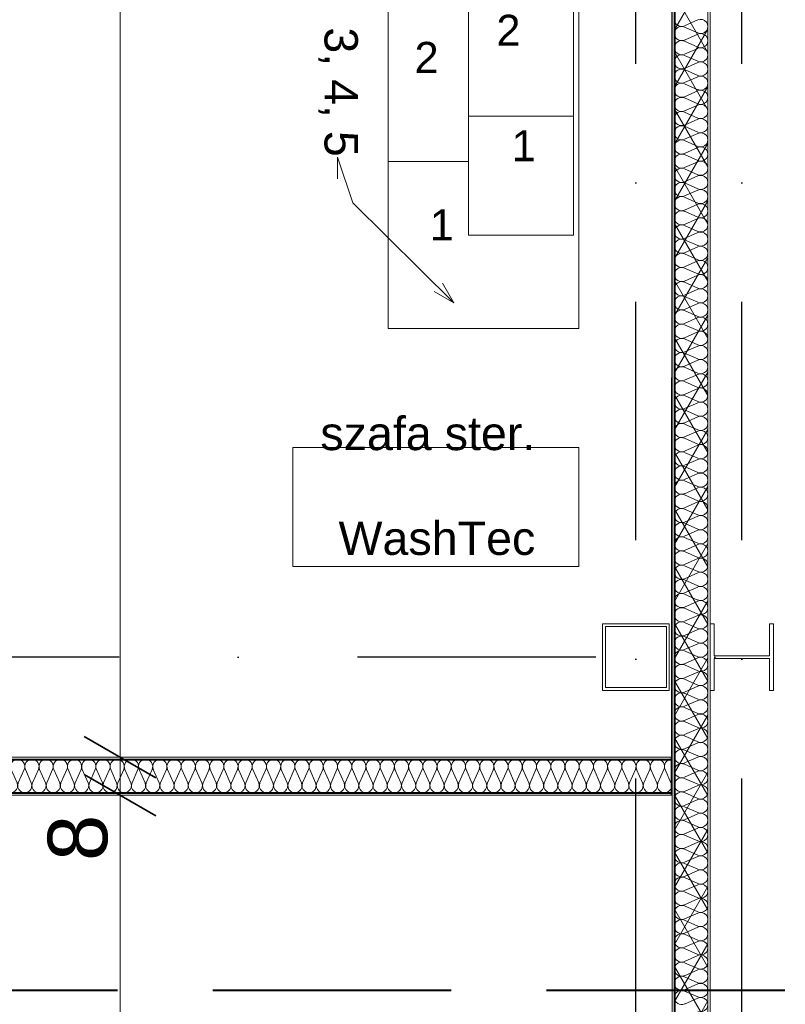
# Model space of a CAD drawing. Header units: millimetres. Extents: x 2016045 to 2079203, y -1576958 to -1542749.
# Tile 19 of 109: x 2030021 to 2031627, y -1564130 to -1562063. Entities that reach past the tile are written whole.
import ezdxf

# ---------------------------------------------------------------- set-up
doc = ezdxf.new("R2010")
doc.units = ezdxf.units.MM
doc.header["$MEASUREMENT"] = 0
doc.linetypes.add('OSIE', pattern=[1000, 500, -250, 0, -250])
doc.linetypes.add('Przerywana DŁUGA', pattern=[700, 500, -200])
for name, color, linetype, lineweight in [('a___cienka___0.15_Nr_pióra__5', 7, 'Continuous', 40), ('a___przekrojowa___0.5_Nr_pióra__1', 7, 'Continuous', 0), ('Budowlane - Sciany Zew_Nr_pióra__7', 7, 'Continuous', 13), ('Konstrukcja - podkonstrukcja pod panele - belki_Nr_pióra__7', 7, 'Continuous', 13), ('PRZEKROJE PARTER_Nr_pióra__5', 7, 'Continuous', 40), ('Wymiarowanie_Nr_pióra__1', 7, 'Continuous', 0), ('Ściany zewnętrzne_Nr_pióra__1', 7, 'Continuous', 0), ('Ściany zewnętrzne_Nr_pióra__5', 7, 'Continuous', 40)]:
    doc.layers.add(name, color=color, linetype=linetype, lineweight=lineweight)
for name, color, linetype, lineweight, true_color in [('a___przekrojowa___0.5_Nr_pióra__160', 7, 'Continuous', 20, 0x020602), ('Linie PT_Nr_pióra__13', 7, 'Continuous', 5, 0xb6b6b6), ('Myjnia - opisy zielone_Nr_pióra__11', 7, 'Continuous', 5, 0x6d6d6d), ('Myjnia - opisy zielone_Nr_pióra__12', 7, 'Continuous', 5, 0x9f9f9f), ('Myjnia - urzadzenie_Nr_pióra__12', 7, 'Continuous', 5, 0x9f9f9f), ('OSIE_Nr_pióra__2', 7, 'Continuous', 25, 0x0322fc), ('Wymiarowanie_Nr_pióra__3', 7, 'Continuous', 35, 0x008200)]:
    doc.layers.add(name, color=color, linetype=linetype, lineweight=lineweight, true_color=true_color)
for name, color, linetype in [('PRZEKROJE PARTER', 7, 'Continuous'), ('Wymiarowanie', 7, 'Continuous'), ('Ściany zewnętrzne', 7, 'Continuous')]:
    doc.layers.add(name, color=color, linetype=linetype)
doc.styles.add('GENERATED_STYLE_1', font='arial.ttf')
doc.dimstyles.new('GENERATED_STYLE__2', dxfattribs={"dimtxt": 125, "dimasz": 114, "dimexe": 0.18, "dimexo": 0, "dimgap": 0.09, "dimtad": 1, "dimdec": 0, "dimlfac": 0.1, "dimzin": 0, "dimdsep": 46, "dimtxsty": 'GENERATED_STYLE_1', "dimblk": 'ARROWHEAD_2', "dimblk1": 'ARROWHEAD_2', "dimblk2": 'ARROWHEAD_2', "dimcen": 0.09, "dimclrd": 7, "dimclre": 7, "dimclrt": 7, "dimadec": 4, "dimazin": 0, "dimtfac": 1, "dimtdec": 4, "dimtmove": 2, "dimatfit": 3, "dimfxl": 0, "dimtolj": 1, "dimtzin": 0, "dimarcsym": 0})
doc.dimstyles.new('GENERATED_STYLE__3', dxfattribs={"dimtxt": 125, "dimasz": 114, "dimexe": 0.18, "dimexo": 0, "dimgap": 0.09, "dimtad": 1, "dimdec": 0, "dimlfac": 0.1, "dimzin": 0, "dimdsep": 46, "dimtxsty": 'GENERATED_STYLE_1', "dimblk": 'ARROWHEAD_2', "dimblk1": 'ARROWHEAD_2', "dimblk2": 'ARROWHEAD_2', "dimcen": 0.09, "dimclrd": 7, "dimclre": 7, "dimclrt": 7, "dimadec": 4, "dimazin": 0, "dimtfac": 1, "dimtdec": 4, "dimtmove": 0, "dimatfit": 3, "dimfxl": 0, "dimtolj": 1, "dimtzin": 0, "dimarcsym": 0})

# ---------------------------------------------------------------- blocks, each defined once
blk = doc.blocks.new('Izolacja cieplna 18')
at = {"layer": 'Linie PT_Nr_pióra__13', "linetype": 'Continuous'}
for p, q in [((6072.6, 49.2), (6084.9, 20.9)), ((6087.4, 20.9), (6099.8, 49.2)), ((6102.3, 49.2), (6114.7, 20.9)), ((6117.2, 20.9), (6129.6, 49.2)), ((6132.1, 49.2), (6144.5, 20.9)), ((6147, 20.9), (6159.3, 49.2)), ((6161.8, 49.2), (6174.2, 20.9)), ((6176.7, 20.9), (6189.1, 49.2)), ((6191.6, 49.2), (6204, 20.9)), ((6206.5, 20.9), (6218.9, 49.2)), ((6221.4, 49.2), (6233.7, 20.9)), ((6236.2, 20.9), (6248.6, 49.2)), ((6251.1, 49.2), (6263.5, 20.9)), ((6266, 20.9), (6278.4, 49.2)), ((6280.9, 49.2), (6293.3, 20.9)), ((6295.8, 20.9), (6308.2, 49.2)), ((6310.7, 49.2), (6323, 20.9)), ((6325.5, 20.9), (6337.9, 49.2)), ((6340.4, 49.2), (6352.8, 20.9)), ((6355.3, 20.9), (6367.7, 49.2)), ((6370.2, 49.2), (6382.6, 20.9)), ((6385.1, 20.9), (6397.4, 49.2)), ((6399.9, 49.2), (6412.3, 20.9)), ((6414.8, 20.9), (6427.2, 49.2)), ((6429.7, 49.2), (6442.1, 20.9)), ((6444.6, 20.9), (6457, 49.2)), ((6459.5, 49.2), (6471.8, 20.9)), ((6474.3, 20.9), (6486.7, 49.2)), ((6489.2, 49.2), (6501.6, 20.9)), ((6504.1, 20.9), (6516.5, 49.2)), ((6519, 49.2), (6531.4, 20.9)), ((6533.9, 20.9), (6546.2, 49.2)), ((6548.7, 49.2), (6561.1, 20.9)), ((6563.6, 20.9), (6576, 49.2)), ((6578.5, 49.2), (6590.9, 20.9)), ((6593.4, 20.9), (6605.8, 49.2)), ((6608.3, 49.2), (6620.6, 20.9)), ((6623.1, 20.9), (6635.5, 49.2)), ((6638, 49.2), (6650.4, 20.9)), ((6652.9, 20.9), (6665.3, 49.2)), ((6667.8, 49.2), (6680.2, 20.9)), ((6682.7, 20.9), (6695, 49.2)), ((6697.5, 49.2), (6709.9, 20.9)), ((6712.4, 20.9), (6724.8, 49.2)), ((6727.3, 49.2), (6739.7, 20.9)), ((6742.2, 20.9), (6754.6, 49.2)), ((6757.1, 49.2), (6769.5, 20.9)), ((6772, 20.9), (6784.3, 49.2)), ((6786.8, 49.2), (6799.2, 20.9)), ((6801.7, 20.9), (6814.1, 49.2)), ((6816.6, 49.2), (6829, 20.9)), ((6831.5, 20.9), (6843.9, 49.2)), ((6846.4, 49.2), (6858.7, 20.9)), ((6861.2, 20.9), (6873.6, 49.2)), ((6876.1, 49.2), (6888.5, 20.9)), ((6891, 20.9), (6903.4, 49.2)), ((6905.9, 49.2), (6918.3, 20.9)), ((6920.8, 20.9), (6933.1, 49.2)), ((6935.6, 49.2), (6948, 20.9)), ((6950.5, 20.9), (6962.9, 49.2)), ((6965.4, 49.2), (6977.8, 20.9)), ((6980.3, 20.9), (6992.7, 49.2)), ((6995.2, 49.2), (7007.5, 20.9)), ((7010, 20.9), (7022.4, 49.2)), ((7024.9, 49.2), (7037.3, 20.9)), ((7039.8, 20.9), (7052.2, 49.2)), ((7054.7, 49.2), (7067.1, 20.9)), ((7069.6, 20.9), (7081.9, 49.2)), ((7084.4, 49.2), (7096.8, 20.9)), ((7099.3, 20.9), (7111.7, 49.2)), ((7114.2, 49.2), (7126.6, 20.9)), ((7129.1, 20.9), (7141.5, 49.2)), ((7144, 49.2), (7156.3, 20.9)), ((7158.8, 20.9), (7171.2, 49.2)), ((7173.7, 49.2), (7186.1, 20.9)), ((7188.6, 20.9), (7201, 49.2)), ((7203.5, 49.2), (7215.9, 20.9)), ((7218.4, 20.9), (7230.8, 49.2)), ((7233.3, 49.2), (7245.6, 20.9)), ((7248.1, 20.9), (7260.5, 49.2)), ((7263, 49.2), (7275.4, 20.9)), ((7277.9, 20.9), (7290.3, 49.2)), ((7292.8, 49.2), (7305.2, 20.9)), ((7307.7, 20.9), (7320, 49.2)), ((7322.5, 49.2), (7334.9, 20.9)), ((7337.4, 20.9), (7349.8, 49.2)), ((7352.3, 49.2), (7364.7, 20.9)), ((7367.2, 20.9), (7379.6, 49.2)), ((7382.1, 49.2), (7394.4, 20.9)), ((7396.9, 20.9), (7409.3, 49.2)), ((7411.8, 49.2), (7424.2, 20.9)), ((7426.7, 20.9), (7439.1, 49.2)), ((7441.6, 49.2), (7454, 20.9)), ((7456.5, 20.9), (7468.8, 49.2)), ((7471.3, 49.2), (7483.7, 20.9)), ((7486.2, 20.9), (7498.6, 49.2)), ((7501.1, 49.2), (7513.5, 20.9)), ((7516, 20.9), (7528.4, 49.2)), ((7530.9, 49.2), (7543.2, 20.9)), ((7545.7, 20.9), (7558.1, 49.2)), ((7560.6, 49.2), (7573, 20.9)), ((7575.5, 20.9), (7587.9, 49.2)), ((7590.4, 49.2), (7602.8, 20.9)), ((7605.3, 20.9), (7617.6, 49.2)), ((7620.1, 49.2), (7632.5, 20.9)), ((7635, 20.9), (7647.4, 49.2)), ((7649.9, 49.2), (7662.3, 20.9)), ((7664.8, 20.9), (7677.2, 49.2)), ((7679.7, 49.2), (7692.1, 20.9)), ((7694.6, 20.9), (7706.9, 49.2)), ((7709.4, 49.2), (7721.8, 20.9)), ((7724.3, 20.9), (7736.7, 49.2)), ((7739.2, 49.2), (7751.6, 20.9)), ((7754.1, 20.9), (7766.5, 49.2)), ((7769, 49.2), (7781.3, 20.9)), ((7783.8, 20.9), (7796.2, 49.2)), ((7798.7, 49.2), (7811.1, 20.9)), ((7813.6, 20.9), (7826, 49.2)), ((7828.5, 49.2), (7840.9, 20.9)), ((7843.4, 20.9), (7855.7, 49.2)), ((7858.2, 49.2), (7870.6, 20.9)), ((7873.1, 20.9), (7885.5, 49.2)), ((7888, 49.2), (7900.4, 20.9)), ((7902.9, 20.9), (7915.3, 49.2)), ((7917.8, 49.2), (7930.1, 20.9)), ((7932.6, 20.9), (7945, 49.2)), ((7947.5, 49.2), (7959.9, 20.9)), ((7962.4, 20.9), (7974.8, 49.2)), ((7977.3, 49.2), (7989.7, 20.9)), ((7992.2, 20.9), (8004.5, 49.2)), ((8007, 49.2), (8019.4, 20.9)), ((8021.9, 20.9), (8034.3, 49.2)), ((8036.8, 49.2), (8049.2, 20.9)), ((8051.7, 20.9), (8064.1, 49.2)), ((8066.6, 49.2), (8079, 20.9)), ((8081.5, 20.9), (8093.8, 49.2)), ((8096.3, 49.2), (8108.7, 20.9)), ((8111.2, 20.9), (8123.6, 49.2)), ((8126.1, 49.2), (8138.5, 20.9))]:
    blk.add_line(p, q, dxfattribs=at)
for centre, start, end in [((6086.2, 55.2), 336.3486, 203.6513), ((6116, 55.2), 336.3486, 203.6513), ((6145.7, 55.2), 336.3486, 203.6513), ((6175.5, 55.2), 336.3486, 203.6513), ((6205.2, 55.2), 336.3486, 203.6513), ((6235, 55.2), 336.3486, 203.6513), ((6264.8, 55.2), 336.3486, 203.6513), ((6294.5, 55.2), 336.3486, 203.6513), ((6324.3, 55.2), 336.3486, 203.6513), ((6354, 55.2), 336.3486, 203.6513), ((6383.8, 55.2), 336.3486, 203.6513), ((6413.6, 55.2), 336.3486, 203.6513), ((6443.3, 55.2), 336.3486, 203.6513), ((6473.1, 55.2), 336.3486, 203.6513), ((6502.8, 55.2), 336.3486, 203.6513), ((6532.6, 55.2), 336.3486, 203.6513), ((6562.4, 55.2), 336.3486, 203.6513), ((6592.1, 55.2), 336.3486, 203.6513), ((6621.9, 55.2), 336.3486, 203.6513), ((6651.7, 55.2), 336.3486, 203.6513), ((6681.4, 55.2), 336.3486, 203.6513), ((6711.2, 55.2), 336.3486, 203.6513), ((6740.9, 55.2), 336.3486, 203.6513), ((6770.7, 55.2), 336.3486, 203.6513), ((6800.5, 55.2), 336.3486, 203.6513), ((6830.2, 55.2), 336.3486, 203.6513), ((6860, 55.2), 336.3486, 203.6513), ((6889.7, 55.2), 336.3486, 203.6513), ((6919.5, 55.2), 336.3486, 203.6513), ((6949.3, 55.2), 336.3486, 203.6513), ((6979, 55.2), 336.3486, 203.6513), ((7008.8, 55.2), 336.3486, 203.6513), ((7038.6, 55.2), 336.3486, 203.6513), ((7068.3, 55.2), 336.3486, 203.6513), ((7098.1, 55.2), 336.3486, 203.6513), ((7127.8, 55.2), 336.3486, 203.6513), ((7157.6, 55.2), 336.3486, 203.6513), ((7187.4, 55.2), 336.3486, 203.6513), ((7217.1, 55.2), 336.3486, 203.6513), ((7246.9, 55.2), 336.3486, 203.6513), ((7276.6, 55.2), 336.3486, 203.6513), ((7306.4, 55.2), 336.3486, 203.6513), ((7336.2, 55.2), 336.3486, 203.6513), ((7365.9, 55.2), 336.3486, 203.6513), ((7395.7, 55.2), 336.3486, 203.6513), ((7425.5, 55.2), 336.3486, 203.6513), ((7455.2, 55.2), 336.3486, 203.6513), ((7485, 55.2), 336.3486, 203.6513), ((7514.7, 55.2), 336.3486, 203.6513), ((7544.5, 55.2), 336.3486, 203.6513), ((7574.3, 55.2), 336.3486, 203.6513), ((7604, 55.2), 336.3486, 203.6513), ((7633.8, 55.2), 336.3486, 203.6513), ((7663.5, 55.2), 336.3486, 203.6513), ((7693.3, 55.2), 336.3486, 203.6513), ((7723.1, 55.2), 336.3486, 203.6513), ((7752.8, 55.2), 336.3486, 203.6513), ((7782.6, 55.2), 336.3486, 203.6513), ((7812.3, 55.2), 336.3486, 203.6513), ((7842.1, 55.2), 336.3486, 203.6513), ((7871.9, 55.2), 336.3486, 203.6513), ((7901.6, 55.2), 336.3486, 203.6513), ((7931.4, 55.2), 336.3486, 203.6513), ((7961.2, 55.2), 336.3486, 203.6513), ((7990.9, 55.2), 336.3486, 203.6513), ((8020.7, 55.2), 336.3486, 203.6513), ((8050.4, 55.2), 336.3486, 203.6513), ((8080.2, 55.2), 336.3486, 203.6513), ((8110, 55.2), 336.3486, 203.6513), ((8139.7, 55.2), 336.3486, 203.6513), ((6071.3, 14.9), 270, 23.6513), ((6101.1, 14.9), 156.3487, 270), ((6101.1, 14.9), 270, 23.6513), ((6130.8, 14.9), 156.3487, 270), ((6130.8, 14.9), 270, 23.6513), ((6160.6, 14.9), 156.3487, 270), ((6160.6, 14.9), 270, 23.6513), ((6190.4, 14.9), 156.3487, 270), ((6190.4, 14.9), 270, 23.6513), ((6220.1, 14.9), 156.3487, 270), ((6220.1, 14.9), 270, 23.6513), ((6249.9, 14.9), 156.3487, 270), ((6249.9, 14.9), 270, 23.6513), ((6279.6, 14.9), 156.3487, 270), ((6279.6, 14.9), 270, 23.6513), ((6309.4, 14.9), 156.3487, 270), ((6309.4, 14.9), 270, 23.6513), ((6339.2, 14.9), 156.3487, 270), ((6339.2, 14.9), 270, 23.6513), ((6368.9, 14.9), 156.3487, 270), ((6368.9, 14.9), 270, 23.6513), ((6398.7, 14.9), 156.3487, 270), ((6398.7, 14.9), 270, 23.6513), ((6428.4, 14.9), 156.3487, 270), ((6428.4, 14.9), 270, 23.6513), ((6458.2, 14.9), 156.3487, 270), ((6458.2, 14.9), 270, 23.6513), ((6488, 14.9), 156.3487, 270), ((6488, 14.9), 270, 23.6513), ((6517.7, 14.9), 156.3487, 270), ((6517.7, 14.9), 270, 23.6513), ((6547.5, 14.9), 156.3487, 270), ((6547.5, 14.9), 270, 23.6513), ((6577.3, 14.9), 156.3487, 270), ((6577.3, 14.9), 270, 23.6513), ((6607, 14.9), 156.3487, 270), ((6607, 14.9), 270, 23.6513), ((6636.8, 14.9), 156.3487, 270), ((6636.8, 14.9), 270, 23.6513), ((6666.5, 14.9), 156.3487, 270), ((6666.5, 14.9), 270, 23.6513), ((6696.3, 14.9), 156.3487, 270), ((6696.3, 14.9), 270, 23.6513), ((6726.1, 14.9), 156.3487, 270), ((6726.1, 14.9), 270, 23.6513), ((6755.8, 14.9), 156.3487, 270), ((6755.8, 14.9), 270, 23.6513), ((6785.6, 14.9), 156.3487, 270), ((6785.6, 14.9), 270, 23.6513), ((6815.3, 14.9), 156.3487, 270), ((6815.3, 14.9), 270, 23.6513), ((6845.1, 14.9), 156.3487, 270), ((6845.1, 14.9), 270, 23.6513), ((6874.9, 14.9), 156.3487, 270), ((6874.9, 14.9), 270, 23.6513), ((6904.6, 14.9), 156.3487, 270), ((6904.6, 14.9), 270, 23.6513), ((6934.4, 14.9), 156.3487, 270), ((6934.4, 14.9), 270, 23.6513), ((6964.2, 14.9), 156.3487, 270), ((6964.2, 14.9), 270, 23.6513), ((6993.9, 14.9), 156.3487, 270), ((6993.9, 14.9), 270, 23.6513), ((7023.7, 14.9), 156.3487, 270), ((7023.7, 14.9), 270, 23.6513), ((7053.4, 14.9), 156.3487, 270), ((7053.4, 14.9), 270, 23.6513), ((7083.2, 14.9), 156.3487, 270), ((7083.2, 14.9), 270, 23.6513), ((7113, 14.9), 156.3487, 270), ((7113, 14.9), 270, 23.6513), ((7142.7, 14.9), 156.3487, 270), ((7142.7, 14.9), 270, 23.6513), ((7172.5, 14.9), 156.3487, 270), ((7172.5, 14.9), 270, 23.6513), ((7202.2, 14.9), 156.3487, 270), ((7202.2, 14.9), 270, 23.6513), ((7232, 14.9), 156.3487, 270), ((7232, 14.9), 270, 23.6513), ((7261.8, 14.9), 156.3487, 270), ((7261.8, 14.9), 270, 23.6513), ((7291.5, 14.9), 156.3487, 270), ((7291.5, 14.9), 270, 23.6513), ((7321.3, 14.9), 156.3487, 270), ((7321.3, 14.9), 270, 23.6513), ((7351, 14.9), 156.3487, 270), ((7351, 14.9), 270, 23.6513), ((7380.8, 14.9), 156.3487, 270), ((7380.8, 14.9), 270, 23.6513), ((7410.6, 14.9), 156.3487, 270), ((7410.6, 14.9), 270, 23.6513), ((7440.3, 14.9), 156.3487, 270), ((7440.3, 14.9), 270, 23.6513), ((7470.1, 14.9), 156.3487, 270), ((7470.1, 14.9), 270, 23.6513), ((7499.9, 14.9), 156.3487, 270), ((7499.9, 14.9), 270, 23.6513), ((7529.6, 14.9), 156.3487, 270), ((7529.6, 14.9), 270, 23.6513), ((7559.4, 14.9), 156.3487, 270), ((7559.4, 14.9), 270, 23.6513), ((7589.1, 14.9), 156.3487, 270), ((7589.1, 14.9), 270, 23.6513), ((7618.9, 14.9), 156.3487, 270), ((7618.9, 14.9), 270, 23.6513), ((7648.7, 14.9), 156.3487, 270), ((7648.7, 14.9), 270, 23.6513), ((7678.4, 14.9), 156.3487, 270), ((7678.4, 14.9), 270, 23.6513), ((7708.2, 14.9), 156.3487, 270), ((7708.2, 14.9), 270, 23.6513), ((7737.9, 14.9), 156.3487, 270), ((7737.9, 14.9), 270, 23.6513), ((7767.7, 14.9), 156.3487, 270), ((7767.7, 14.9), 270, 23.6513), ((7797.5, 14.9), 156.3487, 270), ((7797.5, 14.9), 270, 23.6513), ((7827.2, 14.9), 156.3487, 270), ((7827.2, 14.9), 270, 23.6513), ((7857, 14.9), 156.3487, 270), ((7857, 14.9), 270, 23.6513), ((7886.8, 14.9), 156.3487, 270), ((7886.8, 14.9), 270, 23.6513), ((7916.5, 14.9), 156.3487, 270), ((7916.5, 14.9), 270, 23.6513), ((7946.3, 14.9), 156.3487, 270), ((7946.3, 14.9), 270, 23.6513), ((7976, 14.9), 156.3487, 270), ((7976, 14.9), 270, 23.6513), ((8005.8, 14.9), 156.3487, 270), ((8005.8, 14.9), 270, 23.6513), ((8035.6, 14.9), 156.3487, 270), ((8035.6, 14.9), 270, 23.6513), ((8065.3, 14.9), 156.3487, 270), ((8065.3, 14.9), 270, 23.6513), ((8095.1, 14.9), 156.3487, 270), ((8095.1, 14.9), 270, 23.6513), ((8124.8, 14.9), 156.3487, 270), ((8124.8, 14.9), 270, 23.6513)]:
    blk.add_arc(centre, 14.9, start, end, dxfattribs=at)
blk = doc.blocks.new('Izolacja cieplna 18_3')
at = {"layer": 'Linie PT_Nr_pióra__13', "linetype": 'Continuous'}
for p, q in [((1.3, 49.1), (13.7, 20.9)), ((16.2, 20.9), (28.6, 49.1)), ((31.1, 49.1), (43.5, 20.9)), ((46, 20.9), (58.4, 49.1)), ((60.9, 49.1), (73.3, 20.9)), ((75.8, 20.9), (88.2, 49.1)), ((90.7, 49.1), (103.1, 20.9)), ((105.6, 20.9), (118, 49.1)), ((120.5, 49.1), (133, 20.9)), ((135.5, 20.9), (147.9, 49.1)), ((150.4, 49.1), (162.8, 20.9)), ((165.3, 20.9), (177.7, 49.1)), ((180.2, 49.1), (192.6, 20.9)), ((195.1, 20.9), (207.5, 49.1)), ((210, 49.1), (222.4, 20.9)), ((224.9, 20.9), (237.3, 49.1)), ((239.8, 49.1), (252.2, 20.9)), ((254.7, 20.9), (267.2, 49.1)), ((269.7, 49.1), (282.1, 20.9)), ((284.6, 20.9), (297, 49.1)), ((299.5, 49.1), (311.9, 20.9)), ((314.4, 20.9), (326.8, 49.1)), ((329.3, 49.1), (341.7, 20.9)), ((344.2, 20.9), (356.6, 49.1)), ((359.1, 49.1), (371.5, 20.9)), ((374, 20.9), (386.4, 49.1)), ((389, 49.1), (401.4, 20.9)), ((403.9, 20.9), (416.3, 49.1)), ((418.8, 49.1), (431.2, 20.9)), ((433.7, 20.9), (446.1, 49.1)), ((448.6, 49.1), (461, 20.9)), ((463.5, 20.9), (475.9, 49.1)), ((478.4, 49.1), (490.8, 20.9)), ((493.3, 20.9), (505.7, 49.1)), ((508.2, 49.1), (520.7, 20.9)), ((523.2, 20.9), (535.6, 49.1)), ((538.1, 49.1), (550.5, 20.9)), ((553, 20.9), (565.4, 49.1)), ((567.9, 49.1), (580.3, 20.9)), ((582.8, 20.9), (595.2, 49.1)), ((597.7, 49.1), (610.1, 20.9)), ((612.6, 20.9), (625, 49.1)), ((627.5, 49.1), (639.9, 20.9)), ((642.4, 20.9), (654.9, 49.1)), ((657.4, 49.1), (669.8, 20.9)), ((672.3, 20.9), (684.7, 49.1)), ((687.2, 49.1), (699.6, 20.9)), ((702.1, 20.9), (714.5, 49.1)), ((717, 49.1), (729.4, 20.9)), ((731.9, 20.9), (744.3, 49.1)), ((746.8, 49.1), (759.2, 20.9)), ((761.7, 20.9), (774.1, 49.1)), ((776.7, 49.1), (789.1, 20.9)), ((791.6, 20.9), (804, 49.1)), ((806.5, 49.1), (818.9, 20.9)), ((821.4, 20.9), (833.8, 49.1)), ((836.3, 49.1), (848.7, 20.9)), ((851.2, 20.9), (863.6, 49.1)), ((866.1, 49.1), (878.5, 20.9)), ((881, 20.9), (893.4, 49.1)), ((895.9, 49.1), (908.4, 20.9)), ((910.9, 20.9), (923.3, 49.1)), ((925.8, 49.1), (938.2, 20.9)), ((940.7, 20.9), (953.1, 49.1)), ((955.6, 49.1), (968, 20.9)), ((970.5, 20.9), (982.9, 49.1)), ((985.4, 49.1), (997.8, 20.9)), ((1000.3, 20.9), (1012.7, 49.1)), ((1015.2, 49.1), (1027.6, 20.9)), ((1030.2, 20.9), (1042.6, 49.1)), ((1045.1, 49.1), (1057.5, 20.9)), ((1060, 20.9), (1072.4, 49.1)), ((1074.9, 49.1), (1087.3, 20.9)), ((1089.8, 20.9), (1102.2, 49.1)), ((1104.7, 49.1), (1117.1, 20.9)), ((1119.6, 20.9), (1132, 49.1)), ((1134.5, 49.1), (1146.9, 20.9)), ((1149.4, 20.9), (1161.8, 49.1)), ((1164.4, 49.1), (1176.8, 20.9)), ((1179.3, 20.9), (1191.7, 49.1)), ((1194.2, 49.1), (1206.6, 20.9)), ((1209.1, 20.9), (1221.5, 49.1)), ((1224, 49.1), (1236.4, 20.9)), ((1238.9, 20.9), (1251.3, 49.1)), ((1253.8, 49.1), (1266.2, 20.9)), ((1268.7, 20.9), (1281.1, 49.1)), ((1283.6, 49.1), (1296.1, 20.9)), ((1298.6, 20.9), (1311, 49.1)), ((1313.5, 49.1), (1325.9, 20.9)), ((1328.4, 20.9), (1340.8, 49.1)), ((1343.3, 49.1), (1355.7, 20.9)), ((1358.2, 20.9), (1370.6, 49.1)), ((1373.1, 49.1), (1385.5, 20.9)), ((1388, 20.9), (1400.4, 49.1)), ((1402.9, 49.1), (1415.3, 20.9)), ((1417.9, 20.9), (1430.3, 49.1)), ((1432.8, 49.1), (1445.2, 20.9)), ((1447.7, 20.9), (1460.1, 49.1)), ((1462.6, 49.1), (1475, 20.9)), ((1477.5, 20.9), (1489.9, 49.1)), ((1492.4, 49.1), (1504.8, 20.9)), ((1507.3, 20.9), (1519.7, 49.1)), ((1522.2, 49.1), (1534.6, 20.9)), ((1537.1, 20.9), (1549.6, 49.1)), ((1552.1, 49.1), (1564.5, 20.9)), ((1567, 20.9), (1579.4, 49.1)), ((1581.9, 49.1), (1594.3, 20.9)), ((1596.8, 20.9), (1609.2, 49.1)), ((1611.7, 49.1), (1624.1, 20.9)), ((1626.6, 20.9), (1639, 49.1)), ((1641.5, 49.1), (1653.9, 20.9)), ((1656.4, 20.9), (1668.8, 49.1)), ((1671.3, 49.1), (1683.8, 20.9)), ((1686.3, 20.9), (1698.7, 49.1)), ((1701.2, 49.1), (1713.6, 20.9)), ((1716.1, 20.9), (1728.5, 49.1)), ((1731, 49.1), (1743.4, 20.9)), ((1745.9, 20.9), (1758.3, 49.1)), ((1760.8, 49.1), (1773.2, 20.9)), ((1775.7, 20.9), (1788.1, 49.1)), ((1790.6, 49.1), (1803, 20.9)), ((1805.6, 20.9), (1818, 49.1)), ((1820.5, 49.1), (1832.9, 20.9)), ((1835.4, 20.9), (1847.8, 49.1)), ((1850.3, 49.1), (1862.7, 20.9)), ((1865.2, 20.9), (1877.6, 49.1)), ((1880.1, 49.1), (1892.5, 20.9)), ((1895, 20.9), (1907.4, 49.1)), ((1909.9, 49.1), (1922.3, 20.9)), ((1924.8, 20.9), (1937.3, 49.1)), ((1939.8, 49.1), (1952.2, 20.9)), ((1954.7, 20.9), (1967.1, 49.1)), ((1969.6, 49.1), (1982, 20.9)), ((1984.5, 20.9), (1996.9, 49.1)), ((1999.4, 49.1), (2011.8, 20.9)), ((2014.3, 20.9), (2026.7, 49.1)), ((2029.2, 49.1), (2041.6, 20.9)), ((2044.1, 20.9), (2056.5, 49.1)), ((2059.1, 49.1), (2071.5, 20.9)), ((2074, 20.9), (2086.4, 49.1)), ((2088.9, 49.1), (2101.3, 20.9)), ((2103.8, 20.9), (2116.2, 49.1)), ((2118.7, 49.1), (2131.1, 20.9)), ((2133.6, 20.9), (2146, 49.1)), ((2148.5, 49.1), (2160.9, 20.9)), ((2163.4, 20.9), (2175.8, 49.1))]:
    blk.add_line(p, q, dxfattribs=at)
for centre, start, end in [((14.9, 55.1), 336.3486, 203.6513), ((44.7, 55.1), 336.3486, 203.6513), ((74.6, 55.1), 336.3486, 203.6513), ((104.4, 55.1), 336.3486, 203.6513), ((134.2, 55.1), 336.3486, 203.6513), ((164, 55.1), 336.3486, 203.6513), ((193.9, 55.1), 336.3486, 203.6513), ((223.7, 55.1), 336.3486, 203.6513), ((253.5, 55.1), 336.3486, 203.6513), ((283.3, 55.1), 336.3486, 203.6513), ((313.1, 55.1), 336.3486, 203.6513), ((343, 55.1), 336.3486, 203.6513), ((372.8, 55.1), 336.3486, 203.6513), ((402.6, 55.1), 336.3486, 203.6513), ((432.4, 55.1), 336.3486, 203.6513), ((462.3, 55.1), 336.3486, 203.6513), ((492.1, 55.1), 336.3486, 203.6513), ((521.9, 55.1), 336.3486, 203.6513), ((551.7, 55.1), 336.3486, 203.6513), ((581.6, 55.1), 336.3486, 203.6513), ((611.4, 55.1), 336.3486, 203.6513), ((641.2, 55.1), 336.3486, 203.6513), ((671, 55.1), 336.3486, 203.6513), ((700.8, 55.1), 336.3486, 203.6513), ((730.7, 55.1), 336.3486, 203.6513), ((760.5, 55.1), 336.3486, 203.6513), ((790.3, 55.1), 336.3486, 203.6513), ((820.1, 55.1), 336.3486, 203.6513), ((850, 55.1), 336.3486, 203.6513), ((879.8, 55.1), 336.3486, 203.6513), ((909.6, 55.1), 336.3486, 203.6513), ((939.4, 55.1), 336.3486, 203.6513), ((969.3, 55.1), 336.3486, 203.6513), ((999.1, 55.1), 336.3486, 203.6513), ((1028.9, 55.1), 336.3486, 203.6513), ((1058.7, 55.1), 336.3486, 203.6513), ((1088.5, 55.1), 336.3486, 203.6513), ((1118.4, 55.1), 336.3486, 203.6513), ((1148.2, 55.1), 336.3486, 203.6513), ((1178, 55.1), 336.3486, 203.6513), ((1207.8, 55.1), 336.3486, 203.6513), ((1237.7, 55.1), 336.3486, 203.6513), ((1267.5, 55.1), 336.3486, 203.6513), ((1297.3, 55.1), 336.3486, 203.6513), ((1327.1, 55.1), 336.3486, 203.6513), ((1357, 55.1), 336.3486, 203.6513), ((1386.8, 55.1), 336.3486, 203.6513), ((1416.6, 55.1), 336.3486, 203.6513), ((1446.4, 55.1), 336.3486, 203.6513), ((1476.2, 55.1), 336.3486, 203.6513), ((1506.1, 55.1), 336.3486, 203.6513), ((1535.9, 55.1), 336.3486, 203.6513), ((1565.7, 55.1), 336.3486, 203.6513), ((1595.5, 55.1), 336.3486, 203.6513), ((1625.4, 55.1), 336.3486, 203.6513), ((1655.2, 55.1), 336.3486, 203.6513), ((1685, 55.1), 336.3486, 203.6513), ((1714.8, 55.1), 336.3486, 203.6513), ((1744.7, 55.1), 336.3486, 203.6513), ((1774.5, 55.1), 336.3486, 203.6513), ((1804.3, 55.1), 336.3486, 203.6513), ((1834.1, 55.1), 336.3486, 203.6513), ((1863.9, 55.1), 336.3486, 203.6513), ((1893.8, 55.1), 336.3486, 203.6513), ((1923.6, 55.1), 336.3486, 203.6513), ((1953.4, 55.1), 336.3486, 203.6513), ((1983.2, 55.1), 336.3486, 203.6513), ((2013.1, 55.1), 336.3486, 203.6513), ((2042.9, 55.1), 336.3486, 203.6513), ((2072.7, 55.1), 336.3486, 203.6513), ((2102.5, 55.1), 336.3486, 203.6513), ((2132.4, 55.1), 336.3486, 203.6513), ((2162.2, 55.1), 336.3486, 203.6513), ((0, 14.9), 270, 23.6513), ((29.8, 14.9), 156.3487, 270), ((29.8, 14.9), 270, 23.6513), ((59.6, 14.9), 156.3487, 270), ((59.6, 14.9), 270, 23.6513), ((89.5, 14.9), 156.3487, 270), ((89.5, 14.9), 270, 23.6513), ((119.3, 14.9), 156.3487, 270), ((119.3, 14.9), 270, 23.6513), ((149.1, 14.9), 156.3487, 270), ((149.1, 14.9), 270, 23.6513), ((178.9, 14.9), 156.3487, 270), ((178.9, 14.9), 270, 23.6513), ((208.8, 14.9), 156.3487, 270), ((208.8, 14.9), 270, 23.6513), ((238.6, 14.9), 156.3487, 270), ((238.6, 14.9), 270, 23.6513), ((268.4, 14.9), 156.3487, 270), ((268.4, 14.9), 270, 23.6513), ((298.2, 14.9), 156.3487, 270), ((298.2, 14.9), 270, 23.6513), ((328.1, 14.9), 156.3487, 270), ((328.1, 14.9), 270, 23.6513), ((357.9, 14.9), 156.3487, 270), ((357.9, 14.9), 270, 23.6513), ((387.7, 14.9), 156.3487, 270), ((387.7, 14.9), 270, 23.6513), ((417.5, 14.9), 156.3487, 270), ((417.5, 14.9), 270, 23.6513), ((447.3, 14.9), 156.3487, 270), ((447.3, 14.9), 270, 23.6513), ((477.2, 14.9), 156.3487, 270), ((477.2, 14.9), 270, 23.6513), ((507, 14.9), 156.3487, 270), ((507, 14.9), 270, 23.6513), ((536.8, 14.9), 156.3487, 270), ((536.8, 14.9), 270, 23.6513), ((566.6, 14.9), 156.3487, 270), ((566.6, 14.9), 270, 23.6513), ((596.5, 14.9), 156.3487, 270), ((596.5, 14.9), 270, 23.6513), ((626.3, 14.9), 156.3487, 270), ((626.3, 14.9), 270, 23.6513), ((656.1, 14.9), 156.3487, 270), ((656.1, 14.9), 270, 23.6513), ((685.9, 14.9), 156.3487, 270), ((685.9, 14.9), 270, 23.6513), ((715.8, 14.9), 156.3487, 270), ((715.8, 14.9), 270, 23.6513), ((745.6, 14.9), 156.3487, 270), ((745.6, 14.9), 270, 23.6513), ((775.4, 14.9), 156.3487, 270), ((775.4, 14.9), 270, 23.6513), ((805.2, 14.9), 156.3487, 270), ((805.2, 14.9), 270, 23.6513), ((835, 14.9), 156.3487, 270), ((835, 14.9), 270, 23.6513), ((864.9, 14.9), 156.3487, 270), ((864.9, 14.9), 270, 23.6513), ((894.7, 14.9), 156.3487, 270), ((894.7, 14.9), 270, 23.6513), ((924.5, 14.9), 156.3487, 270), ((924.5, 14.9), 270, 23.6513), ((954.3, 14.9), 156.3487, 270), ((954.3, 14.9), 270, 23.6513), ((984.2, 14.9), 156.3487, 270), ((984.2, 14.9), 270, 23.6513), ((1014, 14.9), 156.3487, 270), ((1014, 14.9), 270, 23.6513), ((1043.8, 14.9), 156.3487, 270), ((1043.8, 14.9), 270, 23.6513), ((1073.6, 14.9), 156.3487, 270), ((1073.6, 14.9), 270, 23.6513), ((1103.5, 14.9), 156.3487, 270), ((1103.5, 14.9), 270, 23.6513), ((1133.3, 14.9), 156.3487, 270), ((1133.3, 14.9), 270, 23.6513), ((1163.1, 14.9), 156.3487, 270), ((1163.1, 14.9), 270, 23.6513), ((1192.9, 14.9), 156.3487, 270), ((1192.9, 14.9), 270, 23.6513), ((1222.7, 14.9), 156.3487, 270), ((1222.7, 14.9), 270, 23.6513), ((1252.6, 14.9), 156.3487, 270), ((1252.6, 14.9), 270, 23.6513), ((1282.4, 14.9), 156.3487, 270), ((1282.4, 14.9), 270, 23.6513), ((1312.2, 14.9), 156.3487, 270), ((1312.2, 14.9), 270, 23.6513), ((1342, 14.9), 156.3487, 270), ((1342, 14.9), 270, 23.6513), ((1371.9, 14.9), 156.3487, 270), ((1371.9, 14.9), 270, 23.6513), ((1401.7, 14.9), 156.3487, 270), ((1401.7, 14.9), 270, 23.6513), ((1431.5, 14.9), 156.3487, 270), ((1431.5, 14.9), 270, 23.6513), ((1461.3, 14.9), 156.3487, 270), ((1461.3, 14.9), 270, 23.6513), ((1491.2, 14.9), 156.3487, 270), ((1491.2, 14.9), 270, 23.6513), ((1521, 14.9), 156.3487, 270), ((1521, 14.9), 270, 23.6513), ((1550.8, 14.9), 156.3487, 270), ((1550.8, 14.9), 270, 23.6513), ((1580.6, 14.9), 156.3487, 270), ((1580.6, 14.9), 270, 23.6513), ((1610.4, 14.9), 156.3487, 270), ((1610.4, 14.9), 270, 23.6513), ((1640.3, 14.9), 156.3487, 270), ((1640.3, 14.9), 270, 23.6513), ((1670.1, 14.9), 156.3487, 270), ((1670.1, 14.9), 270, 23.6513), ((1699.9, 14.9), 156.3487, 270), ((1699.9, 14.9), 270, 23.6513), ((1729.7, 14.9), 156.3487, 270), ((1729.7, 14.9), 270, 23.6513), ((1759.6, 14.9), 156.3487, 270), ((1759.6, 14.9), 270, 23.6513), ((1789.4, 14.9), 156.3487, 270), ((1789.4, 14.9), 270, 23.6513), ((1819.2, 14.9), 156.3487, 270), ((1819.2, 14.9), 270, 23.6513), ((1849, 14.9), 156.3487, 270), ((1849, 14.9), 270, 23.6513), ((1878.9, 14.9), 156.3487, 270), ((1878.9, 14.9), 270, 23.6513), ((1908.7, 14.9), 156.3487, 270), ((1908.7, 14.9), 270, 23.6513), ((1938.5, 14.9), 156.3487, 270), ((1938.5, 14.9), 270, 23.6513), ((1968.3, 14.9), 156.3487, 270), ((1968.3, 14.9), 270, 23.6513), ((1998.2, 14.9), 156.3487, 270), ((1998.2, 14.9), 270, 23.6513), ((2028, 14.9), 156.3487, 270), ((2028, 14.9), 270, 23.6513), ((2057.8, 14.9), 156.3487, 270), ((2057.8, 14.9), 270, 23.6513), ((2087.6, 14.9), 156.3487, 270), ((2087.6, 14.9), 270, 23.6513), ((2117.4, 14.9), 156.3487, 270), ((2117.4, 14.9), 270, 23.6513), ((2147.3, 14.9), 156.3487, 270), ((2147.3, 14.9), 270, 23.6513), ((2177.1, 14.9), 156.3487, 270)]:
    blk.add_arc(centre, 14.9, start, end, dxfattribs=at)
blk = doc.blocks.new('Ściana_27', base_point=(2031469.9, -1567210.9))
at = {"layer": 'Ściany zewnętrzne', "linetype": 'Continuous', "lineweight": 0, "true_color": 0x000000}
h = blk.add_hatch(dxfattribs=at)
h.set_pattern_fill('izolacja_miękka', color=18, style=0, pattern_type=2)
h.set_pattern_definition([(60, (1682719.62, -1237567.41), (-51.961524, 30), []), (120, (1682719.62, -1237567.41), (51.961524, 30), [])])
h.paths.add_polyline_path([(2031394.9, -1555990.9), (2031394.9, -1567210.9), (2031464.9, -1567210.9), (2031464.9, -1555990.9)])
at = {"layer": 'Ściany zewnętrzne_Nr_pióra__1', "linetype": 'Continuous'}
blk.add_line((2031464.9, -1567210.9), (2031464.9, -1555990.9), dxfattribs=at)
at = {"layer": 'Ściany zewnętrzne_Nr_pióra__1', "linetype": 'Continuous', "flags": 128}
for points in [[(2031389.9, -1555990.9), (2031389.9, -1567210.9)], [(2031469.9, -1567210.9), (2031469.9, -1555990.9)]]:
    blk.add_lwpolyline(points, dxfattribs=at)
at = {"layer": 'Ściany zewnętrzne_Nr_pióra__5', "linetype": 'Continuous'}
blk.add_line((2031394.9, -1555990.9), (2031394.9, -1567210.9), dxfattribs=at)
blk = doc.blocks.new('*D115', base_point=(1682719.6, -1237567.4))
at = {"layer": 'Wymiarowanie_Nr_pióra__1', "linetype": 'Continuous'}
for p, q in [((2030344.2, -1563690.9), (2030119.2, -1563690.9)), ((2030231.7, -1567210.9), (2030231.7, -1563690.9)), ((2030344.2, -1567210.9), (2030119.2, -1567210.9)), ((2030231.7, -1567284.3), (2030231.7, -1567210.9))]:
    blk.add_line(p, q, dxfattribs=at)
at = {"layer": 'Wymiarowanie_Nr_pióra__3', "linetype": 'Continuous'}
for p, q in [((2030156.7, -1563647.6), (2030306.7, -1563734.2)), ((2030156.7, -1567167.6), (2030306.7, -1567254.2))]:
    blk.add_line(p, q, dxfattribs=at)
at = {"layer": 'Wymiarowanie_Nr_pióra__1', "char_height": 125, "attachment_point": 7, "rotation": 90, "style": 'GENERATED_STYLE_1'}
for s, insert in [('\\A1;{\\fArial|b0|i0|c238|p38;8}', (2030206.7, -1563829.1)), ('\\A1;{\\fArial|b0|i0|c238|p38;352}', (2030206.7, -1565640.7))]:
    blk.add_mtext(s, dxfattribs=dict(at, insert=insert))
blk = doc.blocks.new('ARROWHEAD_2')
at = {"color": 0, "linetype": 'Continuous', "lineweight": 0}
for p, q in [((-0.378, -0.655), (0.378, 0.655)), ((0, 0), (-1, 0))]:
    blk.add_line(p, q, dxfattribs=at)
blk = doc.blocks.new('*D116', base_point=(1682719.6, -1237567.4))
at = {"layer": 'Wymiarowanie_Nr_pióra__1', "linetype": 'Continuous'}
for p, q in [((2030344.2, -1563610.9), (2030119.2, -1563610.9)), ((2030231.7, -1563690.9), (2030231.7, -1563610.9)), ((2030344.2, -1563690.9), (2030119.2, -1563690.9))]:
    blk.add_line(p, q, dxfattribs=at)
at = {"layer": 'Wymiarowanie_Nr_pióra__3', "linetype": 'Continuous'}
for p, q in [((2030156.7, -1563567.6), (2030306.7, -1563654.2)), ((2030156.7, -1563647.6), (2030306.7, -1563734.2))]:
    blk.add_line(p, q, dxfattribs=at)
blk = doc.blocks.new('*D117', base_point=(1682719.6, -1237567.4))
at = {"layer": 'Wymiarowanie_Nr_pióra__1', "linetype": 'Continuous'}
for p, q in [((2030231.7, -1555990.9), (2030231.7, -1555917.6)), ((2030344.2, -1555990.9), (2030119.2, -1555990.9)), ((2030231.7, -1563610.9), (2030231.7, -1555990.9)), ((2030344.2, -1563610.9), (2030119.2, -1563610.9))]:
    blk.add_line(p, q, dxfattribs=at)
at = {"layer": 'Wymiarowanie_Nr_pióra__3', "linetype": 'Continuous'}
for p, q in [((2030306.7, -1556034.2), (2030156.7, -1555947.6)), ((2030156.7, -1563567.6), (2030306.7, -1563654.2))]:
    blk.add_line(p, q, dxfattribs=at)
at = {"layer": 'Wymiarowanie_Nr_pióra__1', "insert": (2030206.7, -1559943.2), "char_height": 125, "attachment_point": 7, "rotation": 90, "style": 'GENERATED_STYLE_1'}
blk.add_mtext('\\A1;{\\fArial|b0|i0|c238|p38;762}', dxfattribs=at)
blk = doc.blocks.new('*D125', base_point=(1682719.6, -1237567.4))
at = {"layer": 'Wymiarowanie_Nr_pióra__1', "linetype": 'Continuous'}
for p, q in [((2044173.5, -1559800.9), (2043948.5, -1559800.9)), ((2044061, -1563400.9), (2044061, -1559800.9)), ((2044173.5, -1563400.9), (2043948.5, -1563400.9))]:
    blk.add_line(p, q, dxfattribs=at)
at = {"layer": 'Wymiarowanie_Nr_pióra__3', "linetype": 'Continuous'}
for p, q in [((2043986, -1559757.6), (2044136, -1559844.2)), ((2043986, -1563357.6), (2044136, -1563444.2))]:
    blk.add_line(p, q, dxfattribs=at)
at = {"layer": 'Wymiarowanie_Nr_pióra__1', "insert": (2044036, -1561743.2), "char_height": 125, "attachment_point": 7, "rotation": 90, "style": 'GENERATED_STYLE_1'}
blk.add_mtext('\\A1;{\\fArial|b0|i0|c238|p38;360}', dxfattribs=at)
blk = doc.blocks.new('*D142', base_point=(1682719.6, -1237567.4))
at = {"layer": 'Wymiarowanie_Nr_pióra__1', "linetype": 'Continuous'}
for p, q in [((2021278.9, -1559800.9), (2021053.9, -1559800.9)), ((2021166.4, -1563400.9), (2021166.4, -1559800.9)), ((2021278.9, -1563400.9), (2021053.9, -1563400.9))]:
    blk.add_line(p, q, dxfattribs=at)
at = {"layer": 'Wymiarowanie_Nr_pióra__3', "linetype": 'Continuous'}
for p, q in [((2021091.4, -1559757.6), (2021241.4, -1559844.2)), ((2021091.4, -1563357.6), (2021241.4, -1563444.2))]:
    blk.add_line(p, q, dxfattribs=at)
at = {"layer": 'Wymiarowanie_Nr_pióra__1', "insert": (2021141.4, -1561743.2), "char_height": 125, "attachment_point": 7, "rotation": 90, "style": 'GENERATED_STYLE_1'}
blk.add_mtext('\\A1;{\\fArial|b0|i0|c238|p38;360}', dxfattribs=at)
blk = doc.blocks.new('*D179', base_point=(1682719.6, -1237567.4))
at = {"layer": 'Wymiarowanie_Nr_pióra__1', "linetype": 'Continuous'}
for p, q in [((2021416.4, -1552270.9), (2021416.4, -1552197.6)), ((2021528.9, -1552270.9), (2021303.9, -1552270.9)), ((2021416.4, -1567330.9), (2021416.4, -1552270.9)), ((2021528.9, -1567330.9), (2021303.9, -1567330.9)), ((2021416.4, -1567404.3), (2021416.4, -1567330.9))]:
    blk.add_line(p, q, dxfattribs=at)
at = {"layer": 'Wymiarowanie_Nr_pióra__3', "linetype": 'Continuous'}
for p, q in [((2021491.4, -1552314.2), (2021341.4, -1552227.6)), ((2021341.4, -1567287.6), (2021491.4, -1567374.2))]:
    blk.add_line(p, q, dxfattribs=at)
at = {"layer": 'Wymiarowanie_Nr_pióra__1', "insert": (2021391.4, -1560447), "char_height": 125, "attachment_point": 7, "rotation": 90, "style": 'GENERATED_STYLE_1'}
blk.add_mtext('\\A1;{\\fArial|b0|i0|c238|p38;1\xa0506}', dxfattribs=at)
blk = doc.blocks.new('Płaszczyzna odcinająca_2', base_point=(2044401, -1564100.9))
at = {"layer": 'PRZEKROJE PARTER_Nr_pióra__5', "linetype": 'Przerywana DŁUGA'}
blk.add_line((2044226, -1564100.9), (2020876.3, -1564100.9), dxfattribs=at)

msp = doc.modelspace()

# ---------------------------------------------------------------- linework, layer by layer
at = {"layer": 'a___cienka___0.15_Nr_pióra__5', "linetype": 'Continuous'}
for p, q in [((2031388.8, -1563610.9), (2031388.8, -1563690.9)), ((2029211.7, -1563615.9), (2031388.8, -1563615.9)), ((2029211.7, -1563685.9), (2031388.8, -1563685.9))]:
    msp.add_line(p, q, dxfattribs=at)
at = {"layer": 'a___przekrojowa___0.5_Nr_pióra__1', "linetype": 'Continuous'}
for p, q in [((2031388.8, -1563610.9), (2031389.9, -1557780.9)), ((2029211.7, -1563610.9), (2031388.8, -1563610.9)), ((2029211.7, -1563610.9), (2031388.8, -1563610.9)), ((2029211.7, -1563690.9), (2031388.8, -1563690.9))]:
    msp.add_line(p, q, dxfattribs=at)
at = {"layer": 'a___przekrojowa___0.5_Nr_pióra__160', "linetype": 'Continuous', "flags": 128}
for points in [[(2031243.9, -1563330.9), (2031383.9, -1563330.9), (2031383.9, -1563470.9), (2031243.9, -1563470.9)], [(2031377.9, -1563464.9), (2031249.9, -1563464.9), (2031249.9, -1563336.9), (2031377.9, -1563336.9)], [(2031602.9, -1563330.9), (2031594.4, -1563330.9), (2031594.4, -1563398.2), (2031478.4, -1563398.2), (2031478.4, -1563330.9), (2031469.9, -1563330.9), (2031469.9, -1563470.9), (2031478.4, -1563470.9), (2031478.4, -1563403.7), (2031594.4, -1563403.7), (2031594.4, -1563470.9), (2031602.9, -1563470.9)]]:
    msp.add_lwpolyline(points, close=True, dxfattribs=at)
at = {"layer": 'Budowlane - Sciany Zew_Nr_pióra__7', "linetype": 'Continuous'}
msp.add_line((2031469.9, -1559803.9), (2031469.9, -1563397.9), dxfattribs=at)
at = {"layer": 'Konstrukcja - podkonstrukcja pod panele - belki_Nr_pióra__7', "linetype": 'Continuous'}
for p, q in [((2031469.9, -1563397.9), (2031469.9, -1559803.9)), ((2031469.9, -1563610.9), (2031469.9, -1563660.9))]:
    msp.add_line(p, q, dxfattribs=at)
at = {"layer": 'Myjnia - opisy zielone_Nr_pióra__12', "linetype": 'Continuous'}
msp.add_line((2030932, -1562657), (2030899.5, -1562624.9), dxfattribs=at)
at = {"layer": 'Myjnia - opisy zielone_Nr_pióra__12', "linetype": 'Continuous', "flags": 128}
for points in [[(2030932, -1562657), (2030719.8, -1562447.6), (2030687.7, -1562351.6), (2030687.7, -1562397.2)], [(2030890.9, -1562633.6), (2030932, -1562657), (2030908.1, -1562616.2)]]:
    msp.add_lwpolyline(points, dxfattribs=at)
at = {"layer": 'Myjnia - urzadzenie_Nr_pióra__12', "linetype": 'Continuous'}
for p, q in [((2031194.2, -1560960.9), (2031194.2, -1562710.9)), ((2030963, -1561265.1), (2030963, -1562515.1)), ((2031183, -1562515.1), (2031183, -1561265.1)), ((2030794.2, -1562710.9), (2030794.2, -1561310.9)), ((2030963, -1562265.1), (2031183, -1562265.1)), ((2030794.2, -1562360.9), (2030963, -1562360.9)), ((2030963, -1562515.1), (2031183, -1562515.1)), ((2030794.2, -1562710.9), (2031194.2, -1562710.9)), ((2031194.2, -1562960.9), (2030594.2, -1562960.9)), ((2030594.2, -1562960.9), (2030594.2, -1563210.9)), ((2031194.2, -1563210.9), (2031194.2, -1562960.9)), ((2031194.2, -1563210.9), (2030594.2, -1563210.9))]:
    msp.add_line(p, q, dxfattribs=at)
at = {"layer": 'OSIE_Nr_pióra__2', "linetype": 'OSIE'}
for p, q in [((2031313.9, -1573156.5), (2031313.9, -1549393.1)), ((2031536.4, -1573156.5), (2031536.4, -1549393.1)), ((2044231, -1563400.9), (2020876.3, -1563400.9))]:
    msp.add_line(p, q, dxfattribs=at)

# ---------------------------------------------------------------- block references
at = {"layer": 'Linie PT_Nr_pióra__13', "linetype": 'Continuous', "zscale": 1000}
for name, p, rotation in [('Izolacja cieplna 18', (2031394.8, -1555990.9), 270), ('Izolacja cieplna 18_3', (2031388.8, -1563615.9), 180)]:
    msp.add_blockref(name, p, dxfattribs=dict(at, rotation=rotation))
at = {"layer": 'PRZEKROJE PARTER'}
msp.add_blockref('Płaszczyzna odcinająca_2', (2044401, -1564100.9), dxfattribs=at)
at = {"layer": 'Ściany zewnętrzne'}
msp.add_blockref('Ściana_27', (2031469.9, -1567210.9), dxfattribs=at)

# ---------------------------------------------------------------- texts
at = {"layer": 'Myjnia - opisy zielone_Nr_pióra__11', "linetype": 'Continuous', "insert": (2030647.6, -1562350.7), "char_height": 70, "attachment_point": 9, "rotation": 270, "style": 'GENERATED_STYLE_1'}
msp.add_mtext('\\A1;{\\fArial|b0|i0|c238|p38;zbiorniki chemi 1, 2, 3, 4, 5}', dxfattribs=at)
at = {"layer": 'Myjnia - opisy zielone_Nr_pióra__11', "linetype": 'Continuous', "attachment_point": 9, "style": 'GENERATED_STYLE_1'}
for s, insert, char_height in [('\\A1;{\\fArial|b0|i0|c238|p38;2}', (2031071.7, -1562117.5), 65), ('\\A1;{\\fArial|b0|i0|c238|p38;2}', (2030900, -1562174.5), 65), ('\\A1;{\\fArial|b0|i0|c238|p38;1}', (2031103.7, -1562359.9), 65), ('\\A1;{\\fArial|b0|i0|c238|p38;1}', (2030932, -1562526.3), 65), ('\\A1;{\\fArial|b0|i0|c238|p38;szafa ster.}', (2031102.9, -1562967.5), 70), ('\\A1;{\\fArial|b0|i0|c238|p38;WashTec}', (2031102.9, -1563187.5), 70)]:
    msp.add_mtext(s, dxfattribs=dict(at, insert=insert, char_height=char_height))

# ---------------------------------------------------------------- dimensions: what is measured, and where the dimension line sits
at = {"layer": 'Wymiarowanie', "linetype": 'Continuous'}
for base, p1, p2, dimstyle, picture, middle in [((2021416.4, -1552270.9), (2023749.9, -1567330.9), (2031349.9, -1552270.9), 'GENERATED_STYLE__2', '*D179', (2021328.9, -1560233.3)), ((2030231.7, -1555990.9), (2031388.8, -1563610.9), (2030043.9, -1555990.9), 'GENERATED_STYLE__3', '*D117', (2030144.2, -1559800.9)), ((2044061, -1559800.9), (2044231, -1563400.9), (2020876.3, -1559800.9), 'GENERATED_STYLE__3', '*D125', (2043973.5, -1561600.9)), ((2021166.4, -1559800.9), (2020876.3, -1563400.9), (2044226, -1559800.9), 'GENERATED_STYLE__3', '*D142', (2021078.9, -1561600.9)), ((2030231.7, -1563610.9), (2031388.8, -1563690.9), (2031388.8, -1563610.9), 'GENERATED_STYLE__3', '*D116', (2030144.2, -1563781.7)), ((2030231.7, -1563690.9), (2030926.7, -1567210.9), (2031388.8, -1563690.9), 'GENERATED_STYLE__3', '*D115', (2030144.2, -1565498.4))]:
    dim = msp.add_linear_dim(base=base, p1=p1, p2=p2, angle=90, dimstyle=dimstyle, dxfattribs=at)
    dim.commit()
    dim.dimension.update_dxf_attribs({"geometry": picture, "text_midpoint": middle, "dimtype": 160, "text_rotation": 90})

doc.saveas('drawing.dxf')
